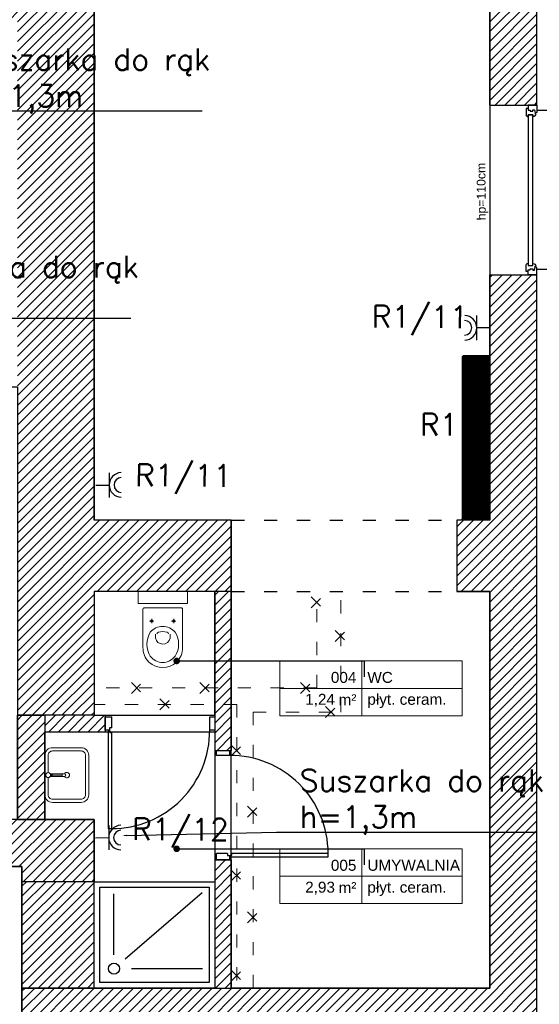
# Model space of a CAD drawing. Header units: millimetres. Extents: x 22250 to 51280, y -5012 to 7692.
# Tile 56 of 183: x 33292 to 33766, y 2043 to 2942. Entities that reach past the tile are written whole.
import ezdxf
from ezdxf import colors
from ezdxf.entities.mleader import LeaderData, LeaderLine
from ezdxf.enums import TextEntityAlignment as Align
from ezdxf.math import Vec2, Vec3

# ---------------------------------------------------------------- set-up
doc = ezdxf.new("R2010")
doc.units = ezdxf.units.MM
doc.linetypes.add('ACAD_ISO03W100', pattern=[30, 12, -18])
for name, color, linetype, lineweight in [('A_OPISY', 40, 'Continuous', 9), ('A_WYPOSAŻENIE', 181, 'Continuous', 9), ('E_Obwody', 3, 'Continuous', 13)]:
    doc.layers.add(name, color=color, linetype=linetype, lineweight=lineweight)
for name, color, linetype in [('E_Elektryka', 1, 'Continuous'), ('E_Gniazda', 1, 'Continuous'), ('E_podklad', 252, 'Continuous')]:
    doc.layers.add(name, color=color, linetype=linetype)
doc.styles.add('ARIAL', font='arial.ttf')
doc.styles.get("Standard").update_dxf_attribs({"font": 'arial.ttf'})
pattern_1 = [(45, (16286.52, -15796.4403), (-4.490128, 4.490128), [])]
pattern_2 = [(45, (14959.9826, -18526.9925), (-4.490128, 4.490128), [])]

# ---------------------------------------------------------------- blocks, each defined once
blk = doc.blocks.new('*U206')
at = {"color": 144}
for p, q in [((45, 0), (45, -8)), ((45, 0), (51.68, 0)), ((45, 0), (45, -8)), ((51.68, 0), (52.26, -1.55)), ((193.32, 0), (192.74, -1.55)), ((200, 0), (193.32, 0)), ((200, 0), (200, -8)), ((45, -8), (48.2, -8)), ((48.2, -8), (48.2, -9.92)), ((48.2, -8), (49.59, -8)), ((49.24, -2.4), (52.26, -1.55)), ((49.24, -3.73), (49.24, -2.4)), ((50.61, -3.73), (49.24, -3.73)), ((49.59, -8), (49.59, -6.06)), ((49.59, -6.06), (50.61, -6.06)), ((50.61, -6.06), (50.61, -3.73)), ((52.26, -1.55), (53.11, -1.55)), ((53.11, -1.55), (53.01, -1.01)), ((53.75, -7.98), (53.75, -3.66)), ((53.75, -3.66), (55.38, -3.66)), ((55.34, -7.98), (53.75, -7.98)), ((55.34, -9.03), (55.34, -7.98)), ((191.25, -3.66), (189.62, -3.66)), ((189.66, -9.03), (189.66, -7.98)), ((189.66, -7.98), (191.25, -7.98)), ((191.25, -7.98), (191.25, -3.66)), ((191.89, -1.55), (191.99, -1.01)), ((192.74, -1.55), (191.89, -1.55)), ((195.76, -2.4), (192.74, -1.55)), ((194.39, -6.06), (194.39, -3.73)), ((194.39, -3.73), (195.76, -3.73)), ((195.41, -6.06), (194.39, -6.06)), ((195.41, -8), (195.41, -6.06)), ((196.8, -8), (195.41, -8)), ((195.76, -3.73), (195.76, -2.4)), ((200, -8), (196.8, -8)), ((196.8, -8), (196.8, -9.92)), ((48.2, -9.92), (54.06, -9.92)), ((196.8, -9.92), (190.94, -9.92))]:
    blk.add_line(p, q, dxfattribs=at)
blk.add_lwpolyline([(53.75, -3.66), (191.25, -3.66), (191.25, -7.98), (53.75, -7.98)], close=True, dxfattribs=at)
for centre, radius, start, end in [((52.87, -3.52), 2.51, 356.81051, 86.81051), ((192.13, -3.52), 2.51, 93.18949, 183.18949), ((53.97, -8.42), 1.5, 273.35533, 335.68535), ((191.03, -8.42), 1.5, 204.31465, 266.64467)]:
    blk.add_arc(centre, radius, start, end, dxfattribs=at)
blk = doc.blocks.new('ROZBIÓRKI_DOM')
at = {"layer": 'A_OPISY', "color": 22, "linetype": 'ACAD_ISO03W100', "true_color": 0xe22908}
for p, q in [((19835.15, 7887.89), (19835.15, 7975.89)), ((19857.15, 7865.89), (19857.15, 7975.89)), ((19830.15, 7971.02), (19840.15, 7961.02)), ((19830.15, 7961.02), (19840.15, 7971.02)), ((19852.15, 7940.21), (19862.15, 7930.21)), ((19852.15, 7930.21), (19862.15, 7940.21)), ((19666.05, 7892.89), (19676.05, 7882.89)), ((19666.05, 7882.89), (19676.05, 7892.89)), ((19728.65, 7892.89), (19738.65, 7882.89)), ((19728.65, 7882.89), (19738.65, 7892.89)), ((19820.46, 7892.89), (19830.46, 7882.89)), ((19820.46, 7882.89), (19830.46, 7892.89)), ((19835.15, 7887.89), (19632.15, 7887.89)), ((19692.15, 7877.89), (19702.15, 7867.89)), ((19692.15, 7867.89), (19702.15, 7877.89)), ((19762.15, 7872.89), (19632.15, 7872.89)), ((19762.15, 7872.89), (19762.15, 7613.89)), ((19777.15, 7865.89), (19777.15, 7613.89)), ((19777.15, 7865.89), (19857.15, 7865.89)), ((19843.32, 7870.89), (19853.32, 7860.89)), ((19843.32, 7860.89), (19853.32, 7870.89)), ((19757.15, 7835.73), (19767.15, 7825.73)), ((19757.15, 7825.73), (19767.15, 7835.73)), ((19772.15, 7779.92), (19782.15, 7769.92)), ((19772.15, 7769.92), (19782.15, 7779.92)), ((19757.15, 7721.63), (19767.15, 7711.63)), ((19757.15, 7711.63), (19767.15, 7721.63)), ((19772.15, 7683.38), (19782.15, 7673.38)), ((19772.15, 7673.38), (19782.15, 7683.38)), ((19757.15, 7630.26), (19767.15, 7620.26)), ((19757.15, 7620.26), (19767.15, 7630.26))]:
    blk.add_line(p, q, dxfattribs=at)
blk = doc.blocks.new('um1')
at = {"layer": 'A_WYPOSAŻENIE', "ltscale": 0.5}
for points in [[(-2506.53, 3366.84), (-2524.27, 3366.84, 0.414214), (-2531.27, 3359.84), (-2531.27, 3333.84, 0.414214), (-2524.27, 3326.84), (-2488.27, 3326.84, 0.414214), (-2481.27, 3333.84), (-2481.27, 3359.84, 0.414214), (-2488.27, 3366.84), (-2506.01, 3366.84)], [(-2508.52, 3363.84), (-2524.27, 3363.84, 0.414214), (-2528.27, 3359.84), (-2528.27, 3333.84, 0.414214), (-2524.27, 3329.84), (-2488.27, 3329.84, 0.414214), (-2484.27, 3333.84), (-2484.27, 3359.84, 0.414214), (-2488.27, 3363.84), (-2504.02, 3363.84)]]:
    blk.add_lwpolyline(points, format="xyb", dxfattribs=at)
at = {"layer": 'A_WYPOSAŻENIE'}
blk.add_lwpolyline([(-2507.42, 3361.92), (-2507.42, 3348.69, 0.869565), (-2505.12, 3348.69), (-2505.12, 3361.92)], format="xyb", dxfattribs=at)
for points in [[(-2506.77, 3361.66), (-2506.77, 3360.3), (-2505.77, 3360.3), (-2505.77, 3361.66)], [(-2506.53, 3366.08), (-2506.53, 3367.35), (-2506.01, 3367.35), (-2506.01, 3366.08)]]:
    blk.add_lwpolyline(points, dxfattribs=at)
blk.add_lwpolyline([(-2507.02, 3360.3), (-2505.52, 3360.3), (-2505.52, 3350.99), (-2507.02, 3350.99)], close=True, dxfattribs=at)
blk.add_circle((-2506.27, 3363.85), 2.25, dxfattribs=at)
at = {"layer": 'A_WYPOSAŻENIE', "ltscale": 0.5}
blk.add_arc((-2506.27, 3346.84), 2.5, 117.38711, 62.61289, dxfattribs=at)
blk = doc.blocks.new('wc1')
at = {"layer": 'A_WYPOSAŻENIE'}
for p, q in [((-3840.38, 3355.84), (-3836.38, 3355.84)), ((-3838.38, 3353.84), (-3838.38, 3357.84)), ((-3820.38, 3355.84), (-3816.38, 3355.84)), ((-3818.38, 3353.84), (-3818.38, 3357.84))]:
    blk.add_line(p, q, dxfattribs=at)
blk.add_lwpolyline([(-3850.88, 3371.84), (-3805.88, 3371.84), (-3805.88, 3382.84), (-3850.88, 3382.84)], close=True, dxfattribs=at)
for points in [[(-3815.79, 3318.42, -0.399978), (-3840.97, 3318.42, -0.216638), (-3846.38, 3331.84), (-3846.38, 3366.84, -0.414214), (-3845.38, 3367.84), (-3811.38, 3367.84, -0.414214), (-3810.38, 3366.84), (-3810.38, 3331.84, -0.216638)], [(-3839.79, 3345.73, -0.466255), (-3816.97, 3345.73, -0.283436), (-3817.06, 3323.74, -0.502453), (-3839.69, 3323.74, -0.283436)]]:
    blk.add_lwpolyline(points, format="xyb", close=True, dxfattribs=at)
for points in [[(-3834.84, 3343.93), (-3834.92, 3340.49, 0.83974), (-3821.61, 3340.22), (-3821.68, 3343.93)], [(-3833.77, 3344.15, -0.303379), (-3832.3, 3345.75, -0.119022), (-3824.45, 3345.75, -0.303379), (-3822.98, 3344.15, -0.291246)]]:
    blk.add_lwpolyline(points, format="xyb", dxfattribs=at)
for centre in [(-3838.38, 3355.84), (-3818.38, 3355.84)]:
    blk.add_circle(centre, 1, dxfattribs=at)
blk = doc.blocks.new('*U217')
at = {"lineweight": 5}
for p, q in [((-75, -25), (-75, 25)), ((-75, 25), (0, 25)), ((0, 0), (0, 25)), ((0, 25), (91.58, 25)), ((91.58, 25), (91.58, -25)), ((-75, -25), (0, -25)), ((91.58, -25), (0, -25))]:
    blk.add_line(p, q, dxfattribs=at)
at = {"lineweight": 5, "ltscale": 18.5}
for p, q in [((0, 25), (0, -25)), ((-75, 0), (91.58, 0))]:
    blk.add_line(p, q, dxfattribs=at)
at = {"lineweight": 5, "ltscale": 18.5, "insert": (-5, -10.38), "char_height": 10, "attachment_point": 6, "style": 'ARIAL'}
blk.add_mtext('\\A1;m²', dxfattribs=at)
at = {"lineweight": 5, "style": 'ARIAL'}
blk.add_attdef('1NR', text='', height=10, dxfattribs=at).set_placement((-5, 5), align=Align.RIGHT)
blk.add_attdef('2POM', (5, 5), '', height=10, dxfattribs=at)
blk.add_attdef('4PL2', text='', height=10, dxfattribs=at).set_placement((-24.57, -5), align=Align.TOP_RIGHT)
blk.add_attdef('3POS', text='', height=10, dxfattribs=at).set_placement((5, -5), align=Align.TOP_LEFT)
blk = doc.blocks.new('_Dot')
at = {"color": 0, "linetype": 'ByBlock', "lineweight": -2}
blk.add_line((-0.5, 0), (-1, 0), dxfattribs=at)
at = {"color": 0, "linetype": 'ByBlock', "const_width": 0.5}
blk.add_lwpolyline([(-0.25, 0, 1), (0.25, 0, 1)], format="xyb", close=True, dxfattribs=at)

msp = doc.modelspace()

# ---------------------------------------------------------------- hatches: boundary and pattern name
at = {"layer": 'E_Elektryka', "lineweight": 50}
h = msp.add_hatch(dxfattribs=at)
h.set_pattern_fill('ANSI31', color=1, scale=0.131021, angle=90)
h.set_pattern_definition([(135, (7844.827356, -7548.443508), (-0.01158071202, -0.01158071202), [])])
h.paths.add_polyline_path([(33696.09, 2635.24), (33696.09, 2486.3), (33720.05, 2486.3), (33720.05, 2635.24)])
at = {"layer": 'E_podklad'}
h = msp.add_hatch(dxfattribs=at)
h.set_pattern_fill('ANSI31', color=256, scale=2)
h.set_pattern_definition(pattern_1)
h.paths.add_polyline_path([(33360.01, 2212.13), (33290.01, 2212.13), (33250.01, 2212.13), (33250.01, 2169.13), (33294.01, 2169.13), (33294.01, 2155.13), (33360.01, 2155.13)])
h.paths.add_polyline_path([(33075.01, 2212.13), (32903.01, 2212.13), (32903.01, 2169.13), (33075.01, 2169.13)])
h.paths.add_polyline_path([(32803.01, 2305.13), (32775.01, 2305.13), (32775.01, 2212.13), (32803.01, 2212.13)])
h.paths.add_polyline_path([(32803.01, 2430.13), (32775.01, 2430.13), (32775.01, 2405.13), (32803.01, 2405.13)])
h.paths.add_polyline_path([(32803.01, 2942.13), (32775.01, 2942.13), (32775.01, 2518.13), (32803.01, 2518.13)])
h.paths.add_polyline_path([(32852.01, 2852.13), (32803.01, 2852.13), (32803.01, 2782.13), (32852.01, 2782.13)])
h.paths.add_polyline_path([(32852.01, 2970.13), (32818.01, 2970.13), (32818.01, 3002.13), (32811.11, 3002.13), (32775.01, 3002.13), (32775.01, 2942.13), (32803.01, 2942.13), (32852.01, 2942.13)])
h.paths.add_polyline_path([(33290.01, 2970.13), (33063.01, 2970.13), (33063.01, 2975.13), (33035.01, 2975.13), (33035.01, 2970.13), (33035.01, 2942.13), (33290.01, 2942.13)])
h.paths.add_polyline_path([(33063.01, 3100.13), (33035.01, 3100.13), (33035.01, 3065.13), (33063.01, 3065.13)])
h.paths.add_polyline_path([(33063.01, 3277.13), (33063.01, 3320.13), (33010.01, 3320.13), (33010.01, 3312.71), (33010.01, 3277.13), (33035.01, 3277.13), (33035.01, 3204.13), (33063.01, 3204.13)])
h.paths.add_polyline_path([(32818.01, 3487.13), (32747.01, 3487.13), (32747.01, 3479.13), (32747.01, 3444.13), (32775.01, 3444.13), (32775.01, 3277.13), (32865.01, 3277.13), (32865.01, 3320.13), (32818.01, 3320.13)])
h.paths.add_polyline_path([(32818.01, 3277.13), (32775.01, 3277.13), (32775.01, 3129.13), (32818.01, 3129.13)])
h = msp.add_hatch(dxfattribs=at)
h.set_pattern_fill('ANSI31', color=256, scale=2)
h.set_pattern_definition(pattern_1)
h.paths.add_polyline_path([(33764.01, 3487.13), (33681.01, 3487.13), (33681.01, 3474.13), (33681.01, 3444.13), (33721.01, 3444.13), (33721.01, 3137.13), (33764.01, 3137.13)])
h.paths.add_polyline_path([(33764.01, 2982.13), (33756.01, 2982.13), (33721.01, 2982.13), (33721.01, 2864.13), (33764.01, 2864.13)])
h.paths.add_polyline_path([(33764.01, 2709.13), (33721.01, 2709.13), (33721.01, 2485.13), (33691.01, 2485.13), (33691.01, 2420.13), (33721.01, 2420.13), (33721.01, 2058.13), (33360.01, 2058.13), (33336.01, 2058.13), (33294.01, 2058.13), (33294.01, 2015.13), (33764.01, 2015.13)])
h.paths.add_polyline_path([(33331.01, 3487.13), (33224.01, 3487.13), (33224.01, 3446.13), (33255.01, 3446.13), (33255.01, 3320.13), (33298.01, 3320.13), (33298.01, 3444.13), (33331.01, 3444.13)])
h.paths.add_polyline_path([(33485.01, 2420.13), (33485.01, 2485.13), (33360.01, 2485.13), (33360.01, 3277.13), (33360.01, 3320.13), (33255.01, 3320.13), (33209.01, 3320.13), (33209.01, 3277.13), (33290.01, 3277.13), (33290.01, 2307.13), (33360.01, 2307.13), (33360.01, 2420.13)])
at = {"layer": 'E_podklad', "ltscale": 2}
h = msp.add_hatch(dxfattribs=at)
h.set_pattern_fill('ANSI31', color=256, scale=2)
h.set_pattern_definition(pattern_2)
h.paths.add_polyline_path([(33485.01, 2420.13), (33470.01, 2420.13), (33470.01, 2275.13), (33485.01, 2275.13)])
h.paths.add_polyline_path([(33485.01, 2175.13), (33470.01, 2175.13), (33470.01, 2058.13), (33485.01, 2058.13)])
h = msp.add_hatch(dxfattribs=at)
h.set_pattern_fill('ANSI31', color=256, scale=2)
h.set_pattern_definition([(45, (16241.52, -15796.4403), (-4.490128, 4.490128), [])])
h.paths.add_polyline_path([(33315.01, 2212.13), (33315.01, 2307.13), (33290.01, 2307.13), (33290.01, 2212.13)])
h = msp.add_hatch(dxfattribs=at)
h.set_pattern_fill('ANSI31', color=256, scale=2)
h.set_pattern_definition(pattern_2)
h.paths.add_polyline_path([(33370.01, 2292.13), (33370.01, 2307.13), (33315.01, 2307.13), (33315.01, 2292.13)])
h = msp.add_hatch(dxfattribs=at)
h.set_pattern_fill('ANSI31', color=256, scale=2)
h.set_pattern_definition([(45, (16244.52, -15796.4403), (-4.490128, 4.490128), [])])
h.paths.add_polyline_path([(33360.01, 2155.13), (33294.01, 2155.13), (33294.01, 2058.13), (33360.01, 2058.13)])

# ---------------------------------------------------------------- linework, layer by layer
at = {"layer": 'E_Gniazda'}
for p, q in [((33709.13, 2649.63), (33709.03, 2672.13)), ((33721.2, 2660.93), (33709.08, 2660.88)), ((33373.56, 2528.6), (33373.66, 2506.1)), ((33361.49, 2517.29), (33373.61, 2517.35)), ((33373.2, 2206.68), (33373.3, 2184.18)), ((33361.13, 2195.38), (33373.25, 2195.43))]:
    msp.add_line(p, q, dxfattribs=at)
for centre, radius, start, end in [((33697.83, 2660.83), 11.25, 271.64282, 88.86016), ((33697.83, 2660.83), 6.75, 271.64282, 88.86016), ((33384.86, 2517.4), 11.25, 91.64282, 268.86016), ((33384.86, 2517.4), 6.75, 91.64282, 268.86016), ((33384.5, 2195.48), 11.25, 91.64282, 268.86016), ((33384.5, 2195.48), 6.75, 91.64282, 268.86016)]:
    msp.add_arc(centre, radius, start, end, dxfattribs=at)
at = {"layer": 'E_podklad', "ltscale": 2}
for p, q in [((33360.01, 3277.13), (33360.01, 2485.13)), ((33721.01, 2864.13), (33721.01, 2982.13)), ((33721.01, 2864.13), (33764.01, 2864.13)), ((33721.01, 2864.13), (33721.01, 2709.13)), ((33776.01, 2859.13), (33764.01, 2859.13)), ((33721.01, 2485.13), (33721.01, 2709.13)), ((33721.01, 2709.13), (33764.01, 2709.13)), ((33776.01, 2714.13), (33764.01, 2714.13)), ((33485.01, 2485.13), (33360.01, 2485.13)), ((33485.01, 2485.13), (33485.01, 2420.13)), ((33721.01, 2485.13), (33691.01, 2485.13)), ((33691.01, 2485.13), (33691.01, 2420.13)), ((33360.01, 2420.13), (33360.01, 2307.13)), ((33485.01, 2420.13), (33360.01, 2420.13)), ((33470.01, 2420.13), (33470.01, 2275.13)), ((33485.01, 2420.13), (33485.01, 2275.13)), ((33721.01, 2420.13), (33691.01, 2420.13)), ((33721.01, 2058.13), (33721.01, 2420.13)), ((33360.01, 2307.13), (33290.01, 2307.13)), ((33360.01, 2307.13), (33370.01, 2307.13)), ((33370.01, 2307.13), (33370.01, 2292.13)), ((33315.01, 2292.13), (33370.01, 2292.13)), ((33470.01, 2275.13), (33485.01, 2275.13)), ((33290.01, 2212.13), (33360.01, 2212.13)), ((33360.01, 2212.13), (33360.01, 2155.13)), ((33470.01, 2175.13), (33470.01, 2058.13)), ((33470.01, 2175.13), (33485.01, 2175.13)), ((33485.01, 2175.13), (33485.01, 2058.13)), ((33360.01, 2155.13), (33294.01, 2155.13)), ((33360.01, 2058.13), (33294.01, 2058.13)), ((33360.01, 2058.13), (33721.01, 2058.13))]:
    msp.add_line(p, q, dxfattribs=at)
at = {"layer": 'E_podklad', "color": 144, "linetype": 'ACAD_ISO03W100', "true_color": 0x007cb0}
for p, q in [((33485.01, 2485.13), (33691.01, 2485.13)), ((33485.01, 2420.13), (33691.01, 2420.13))]:
    msp.add_line(p, q, dxfattribs=at)
at = {"layer": 'E_podklad', "color": 144, "true_color": 0x007cb0}
for p, q in [((33375.97, 2295.66), (33373.98, 2295.66)), ((33373.98, 2295.66), (33373.98, 2293.67)), ((33374.4, 2293.09), (33374.4, 2291.55)), ((33374.4, 2291.55), (33375.95, 2291.55)), ((33481.48, 2179.11), (33483.47, 2179.11)), ((33484.05, 2179.52), (33485.59, 2179.52)), ((33485.59, 2179.52), (33485.59, 2181.07))]:
    msp.add_line(p, q, dxfattribs=at)
at = {"layer": 'E_podklad', "color": 144}
msp.add_line((33481.48, 2181.09), (33481.48, 2179.11), dxfattribs=at)
at = {"layer": 'E_podklad'}
for p, q in [((33378.04, 2088.45), (33378.04, 2144.12)), ((33388.18, 2084.95), (33458.59, 2145.34)), ((33393.9, 2075.9), (33458.69, 2075.9))]:
    msp.add_line(p, q, dxfattribs=at)
at = {"layer": 'E_podklad', "ltscale": 2}
for points in [[(33298.01, 3444.13), (33721.01, 3444.13), (33721.01, 2485.13), (33691.01, 2485.13), (33691.01, 2420.13), (33721.01, 2420.13), (33721.01, 2058.13), (33485.01, 2058.13), (33485.01, 2485.13), (33360.01, 2485.13), (33360.01, 3320.13), (33298.01, 3320.13), (33298.01, 3444.13)], [(33764.01, 2864.13), (33764.01, 2982.13)], [(33294.01, 2058.13), (33294.01, 2015.13), (33764.01, 2015.13), (33764.01, 2709.13)], [(33073.01, 2414.13), (33073.01, 2607.13), (33290.01, 2607.13), (33290.01, 2212.13), (33250.01, 2212.13), (33250.01, 2169.13), (33294.01, 2169.13), (33294.01, 1778.13), (32927.01, 1778.13), (32927.01, 2169.13), (33075.01, 2169.13), (33075.01, 2212.13), (32803.01, 2212.13), (32803.01, 2414.13), (33073.01, 2414.13)], [(33315.01, 2292.13), (33470.01, 2292.13), (33470.01, 2058.13), (33360.01, 2058.13), (33360.01, 2212.13), (33315.01, 2212.13), (33315.01, 2292.13)], [(33250.01, 2169.13), (33294.01, 2169.13), (33294.01, 2155.13)]]:
    msp.add_lwpolyline(points, dxfattribs=at)
for points in [[(33470.01, 2420.13), (33360.01, 2420.13), (33360.01, 2307.13), (33470.01, 2307.13)], [(33290.01, 2307.13), (33315.01, 2307.13), (33315.01, 2212.13), (33290.01, 2212.13)], [(33360.01, 2155.13), (33294.01, 2155.13), (33294.01, 2058.13), (33360.01, 2058.13)]]:
    msp.add_lwpolyline(points, close=True, dxfattribs=at)
at = {"layer": 'E_podklad', "color": 144, "true_color": 0x007cb0}
for points in [[(33373.98, 2293.67), (33370.01, 2293.67), (33370.01, 2305.59), (33375.97, 2305.59)], [(33375.97, 2295.66), (33375.97, 2305.59)], [(33470.01, 2305.59), (33470.01, 2293.67), (33465.37, 2293.67), (33465.37, 2305.59), (33470.01, 2305.59)], [(33372.86, 2293.09), (33372.86, 2203.69), (33375.95, 2203.69), (33375.95, 2291.55)], [(33374.4, 2293.09), (33372.86, 2293.09)], [(33481.48, 2181.09), (33471.55, 2181.09)], [(33483.47, 2179.11), (33483.47, 2175.13), (33471.55, 2175.13), (33471.55, 2181.09)], [(33484.05, 2177.98), (33573.45, 2177.98), (33573.45, 2181.07), (33485.59, 2181.07)], [(33484.05, 2179.52), (33484.05, 2177.98)]]:
    msp.add_lwpolyline(points, dxfattribs=at)
at = {"layer": 'E_podklad', "color": 144}
msp.add_lwpolyline([(33471.55, 2275.13), (33483.47, 2275.13), (33483.47, 2270.5), (33471.55, 2270.5), (33471.55, 2275.13)], dxfattribs=at)
at = {"layer": 'E_podklad'}
for points in [[(33234.01, 1778.13), (33294.01, 1778.13), (33294.01, 2169.13), (33234.01, 2169.13)], [(33360.01, 2155.13), (33470.01, 2155.13), (33470.01, 2058.13), (33360.01, 2058.13)], [(33365.01, 2150.13), (33465.01, 2150.13), (33465.01, 2063.13), (33365.01, 2063.13)]]:
    msp.add_lwpolyline(points, close=True, dxfattribs=at)
msp.add_circle((33378.04, 2075.9), 5.03, dxfattribs=at)
at = {"layer": 'E_podklad', "color": 144, "true_color": 0x007cb0}
for centre, start, end in [((33375.95, 2293.12), 269.99889, 0.35485), ((33484.02, 2181.07), 359.99889, 90.35485)]:
    msp.add_arc(centre, 89.43, start, end, dxfattribs=at)

# ---------------------------------------------------------------- block references
at = {"layer": 'E_podklad'}
for name, p in [('ROZBIÓRKI_DOM', (13727.85, -5555.75)), ('wc1', (37250.89, -962.71))]:
    msp.add_blockref(name, p, dxfattribs=at)
at = {"layer": 'E_podklad', "transparency": 33554559, "xscale": -1, "rotation": 270}
msp.add_blockref('*U206', (33764.01, 2664.13), dxfattribs=at)
at = {"layer": 'E_podklad'}
for p, values in [((33604.25, 2331.72), {'1NR': '004', '2POM': 'WC', '3POS': 'płyt. ceram.', '4PL2': '1,24'}), ((33604.25, 2160.21), {'1NR': '005', '2POM': 'UMYWALNIA', '3POS': 'płyt. ceram.', '4PL2': '2,93'})]:
    msp.add_blockref('*U217', p, dxfattribs=at).add_auto_attribs(values)
at = {"layer": 'E_podklad', "xscale": -1, "rotation": 89.99999999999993}
msp.add_blockref('um1', (36681.85, -253.72), dxfattribs=at)

# ---------------------------------------------------------------- texts
at = {"layer": 'E_Obwody', "linetype": 'Continuous', "lineweight": 20, "char_height": 20, "width": 38.2199, "attachment_point": 1, "rotation": 359.56594}
for s, insert in [('{\\Fsimplex,bigfont|c0;R1/11}', (33613.31, 2681.23)), ('{\\Fsimplex,bigfont|c0;R1/11}', (33397.5, 2536.39)), ('{\\Fsimplex,bigfont|c0;R1/12}', (33394.6, 2213.39))]:
    msp.add_mtext(s, dxfattribs=dict(at, insert=insert))
at = {"layer": 'E_Obwody', "linetype": 'Continuous', "lineweight": 20, "insert": (33657.2, 2582.56), "char_height": 20, "width": 51.9411, "attachment_point": 1}
msp.add_mtext('\\pxt1.359008;{\\Fsimplex|c0;\\C1;R1}', dxfattribs=at)
at = {"layer": 'E_podklad', "transparency": 33554559, "insert": (33714.29, 2785.22), "char_height": 8, "attachment_point": 5, "rotation": 90.4248}
msp.add_mtext_dynamic_manual_height_columns('hp=110cm', width=44.3905, gutter_width=12.5, heights=[0], dxfattribs=at)

# ---------------------------------------------------------------- leaders
at = {"layer": 'E_Gniazda', "color": 30, "linetype": 'ByBlock', "lineweight": -3, "ltscale": 20}
ml = msp.add_multileader_mtext('Standard', dxfattribs=at)
ml.set_content('{\\Fsimplex|c238;Suszarka do rąk\\Ph=1,3m}', color=30)
ml.set_leader_properties()
ml.build(insert=Vec2(0, 0))
ml.multileader.update_dxf_attribs({"text_left_attachment_type": 5, "text_right_attachment_type": 5, "dogleg_length": 0.8})
ctx = ml.context
ctx.base_point, ctx.char_height, ctx.plane_origin = Vec3(33240.94, 2858.84), 20, Vec3(33854.91, 1651.51)
ctx.left_attachment, ctx.right_attachment = 5, 5
notes = []
notes.append((ctx, [(0, (1, 1, 0), (33221.66, 2858.84), (1, 0), 19.29, [(1, [(33139.24, 2942.13)], 0, [])])]))
ctx.mtext.insert, ctx.mtext.flow_direction = Vec3(33242.94, 2915.98), 5
ml = msp.add_multileader_mtext('Standard', dxfattribs=at)
ml.set_content('{\\Fsimplex|c238;Suszarka do rąk\\Ph=1,3m}', color=30)
ml.set_leader_properties()
ml.build(insert=Vec2(0, 0))
ml.multileader.update_dxf_attribs({"text_left_attachment_type": 5, "text_right_attachment_type": 5, "dogleg_length": 0.8})
ctx = ml.context
ctx.base_point, ctx.char_height, ctx.plane_origin = Vec3(33175.77, 2669.53), 20, Vec3(33721.85, 1491.51)
ctx.left_attachment, ctx.right_attachment = 5, 5
notes.append((ctx, [(0, (1, 1, 0), (33156.48, 2669.53), (1, 0), 19.29, [(1, [(33006.18, 2782.13)], 0, [])])]))
ctx.mtext.insert, ctx.mtext.flow_direction = Vec3(33177.77, 2726.67), 5
ml = msp.add_multileader_mtext('Standard', dxfattribs=at)
ml.set_content('{\\Fsimplex|c238;Suszarka do rąk\\Ph=1,3m}', color=30)
ml.set_leader_properties()
ml.build(insert=Vec2(0, 0))
ml.multileader.update_dxf_attribs({"text_left_attachment_type": 5, "text_right_attachment_type": 5, "dogleg_length": 0.8})
ctx = ml.context
ctx.base_point, ctx.char_height, ctx.plane_origin = Vec3(33545.62, 2200.57), 20, Vec3(34101.15, 906.71)
ctx.left_attachment, ctx.right_attachment = 5, 5
notes.append((ctx, [(0, (1, 1, 0), (33526.33, 2200.57), (1, 0), 19.29, [(1, [(33385.48, 2197.33)], 0, [])])]))
ctx.mtext.insert, ctx.mtext.flow_direction = Vec3(33547.62, 2257.71), 5
at = {"layer": 'E_podklad'}
ml = msp.add_multileader_mtext('Standard', dxfattribs=at)
ml.set_content('', color=256)
ml.set_leader_properties()
ml.set_arrow_properties(name='DOT')
ml.build(insert=Vec2(0, 0))
ml.multileader.update_dxf_attribs({"arrow_head_size": 6})
ctx = ml.context
ctx.base_point, ctx.arrow_head_size, ctx.plane_origin, ctx.plane_x_axis, ctx.plane_y_axis = Vec3(33606.25, 2342.2), 6, Vec3(34071.95, 2558.74), Vec3(0, -1), Vec3(1, 0)
notes.append((ctx, [(0, (1, 1, 0), (33606.25, 2356.72), (0, -1), 14.52, [(0, [(33435.25, 2356.72)], 0, [])])]))
ctx.mtext.insert, ctx.mtext.text_direction, ctx.mtext.rotation, ctx.mtext.flow_direction = Vec3(33606.25, 2340.2), Vec3(0, -1), 4.712389, 5
ml = msp.add_multileader_mtext('Standard', dxfattribs=at)
ml.set_content('', color=256)
ml.set_leader_properties()
ml.set_arrow_properties(name='DOT')
ml.build(insert=Vec2(0, 0))
ml.multileader.update_dxf_attribs({"arrow_head_size": 6})
ctx = ml.context
ctx.base_point, ctx.arrow_head_size, ctx.plane_origin, ctx.plane_x_axis, ctx.plane_y_axis = Vec3(33606.25, 2170.69), 6, Vec3(34071.95, 2387.23), Vec3(0, -1), Vec3(1, 0)
notes.append((ctx, [(0, (1, 1, 0), (33606.25, 2185.21), (0, -1), 14.52, [(0, [(33435.25, 2185.21)], 0, [])])]))
ctx.mtext.insert, ctx.mtext.text_direction, ctx.mtext.rotation, ctx.mtext.flow_direction = Vec3(33606.25, 2168.69), Vec3(0, -1), 4.712389, 5
for ctx, leaders in notes:
    for number, flags, end, landing, length, lines in leaders:
        leader = LeaderData()
        leader.index, (leader.has_last_leader_line, leader.has_dogleg_vector, leader.attachment_direction) = number, flags
        leader.last_leader_point, leader.dogleg_vector, leader.dogleg_length = Vec3(end), Vec3(landing), length
        for number, points, colour, breaks in lines:
            line = LeaderLine()
            line.index, line.vertices, line.color, line.breaks = number, Vec3.list(points), colors.encode_raw_color(colour), breaks
            leader.lines.append(line)
        ctx.leaders.append(leader)

doc.saveas('drawing.dxf')
